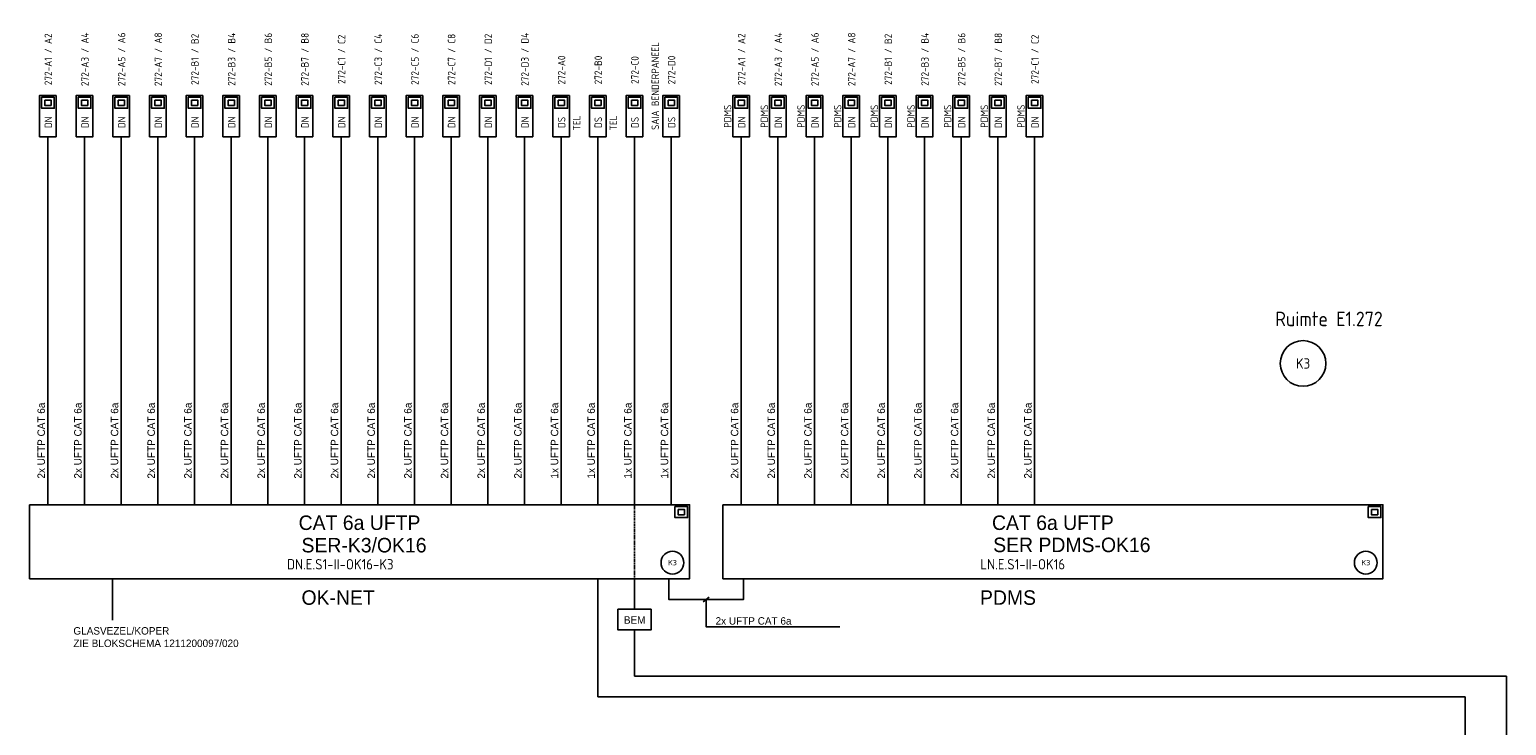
# Model space of a CAD drawing. Header units: millimetres. Extents: x 39 to 764, y 20 to 461.
# Tile 3 of 6: x 39 to 395, y 293 to 461. Entities that reach past the tile are written whole.
import ezdxf
from ezdxf.enums import TextEntityAlignment as Align

# ---------------------------------------------------------------- set-up
doc = ezdxf.new("R2010")
doc.units = ezdxf.units.MM
doc.linetypes.add('DASHED', pattern=[19.05, 12.7, -6.35])
for name, color, linetype in [('AT$1A---_BIJSCHRIFT', 7, 'Continuous'), ('AT$1A---_TEKST', 2, 'Continuous'), ('E--L6100', 3, 'Continuous'), ('E--L6400', 3, 'Continuous'), ('EB6122--_ATTRIB', 2, 'Continuous'), ('EB6441--_ATTRIB', 2, 'Continuous'), ('EL6122--_AARD-NEN3134', 3, 'Continuous'), ('EL6441--_DN', 7, 'Continuous')]:
    doc.layers.add(name, color=color, linetype=linetype)
doc.styles.add('1_8', font='ISO.shx', dxfattribs={"height": 1.8})
doc.styles.add('2_5', font='iso.shx', dxfattribs={"height": 2.5})
doc.styles.add('GBB_ISOP', font='b-gbp3.shx')
doc.styles.add('NORATT', font='isocp.shx')
doc.styles.add('Normaal_staand', font='iso.shx')

# ---------------------------------------------------------------- blocks, each defined once
blk = doc.blocks.new('ES3134')
at = {"color": 0}
blk.add_circle((0, 0), 5.5, dxfattribs=at)
at = {"style": '1_8', "flags": 8}
blk.add_attdef('M_CODE', text='', height=1.8, dxfattribs=at).set_placement((0, 0), align=Align.MIDDLE_CENTER)
at = {"color": 0, "style": '2_5', "flags": 8}
blk.add_attdef('CODE', text='', height=2.5, dxfattribs=at).set_placement((0, 0), align=Align.MIDDLE)
blk = doc.blocks.new('DATA-LS3')
at = {"layer": 'E--L6400', "color": 2, "linetype": 'Continuous'}
blk.add_line((3.1, 0), (0, 0), dxfattribs=at)
for points in [[(13.1, -2), (3.1, -2), (3.1, 2), (13.1, 2)], [(12.63, 1.53), (12.63, -1.54), (10.01, -1.54), (10.01, 1.53)], [(11.98, 0.76), (11.98, -0.77), (10.67, -0.77), (10.67, 0.76)]]:
    blk.add_lwpolyline(points, close=True, dxfattribs=at)
at = {"style": 'NORATT'}
for tag, flags, p in [('CODE', 9, (8.06, 6.75)), ('M_CODE', 8, (8.06, 3.75))]:
    blk.add_attdef(tag, text='', height=1.8, dxfattribs=dict(at, flags=flags)).set_placement(p, align=Align.MIDDLE_CENTER)
for tag, flags, p in [('PANEEL', 9, (0, 3)), ('GRP', 8, (0, -5)), ('RUIMTE', 9, (0, -7.5))]:
    blk.add_attdef(tag, text='', height=1.8, dxfattribs=dict(at, flags=flags)).set_placement(p, align=Align.MIDDLE_LEFT)
at = {"color": 1, "style": 'NORATT'}
blk.add_attdef('DATACODE', text='', height=1.8, dxfattribs=at).set_placement((8.06, 3.75), align=Align.MIDDLE_CENTER)
blk.add_attdef('DATA-TST', text='', height=1.8, dxfattribs=at).set_placement((4.62, 0), align=Align.MIDDLE_LEFT)

msp = doc.modelspace()

# ---------------------------------------------------------------- linework, layer by layer
at = {"color": 1, "linetype": 'DASHED', "ltscale": 0.02}
msp.add_line((184.91, 346.58), (184.91, 328.74), dxfattribs=at)
at = {"color": 1}
for p, q in [((58.93, 328.74), (58.93, 318.74)), ((176.06, 328.74), (176.06, 300.24)), ((184.91, 328.74), (184.91, 321.36)), ((201.46, 323.17), (202.96, 324.31)), ((184.91, 316.36), (184.91, 305.24)), ((184.91, 305.24), (395.31, 305.24)), ((395.31, 305.24), (395.31, 43.9)), ((385.31, 300.24), (176.06, 300.24)), ((385.31, 300.24), (385.31, 43.9))]:
    msp.add_line(p, q, dxfattribs=at)
at = {"color": 3}
for points in [[(38.93, 346.58), (198.18, 346.58), (198.18, 328.74), (38.93, 328.74)], [(206.24, 346.58), (365.49, 346.58), (365.49, 328.74), (206.24, 328.74)]]:
    msp.add_lwpolyline(points, close=True, dxfattribs=at)
at = {"color": 1}
for points in [[(193.18, 328.74), (193.18, 323.74), (211.24, 323.74), (211.24, 328.74)], [(202.21, 323.74), (202.21, 317.11), (234.48, 317.11)]]:
    msp.add_lwpolyline(points, dxfattribs=at)
msp.add_lwpolyline([(180.91, 321.36), (188.91, 321.36), (188.91, 316.36), (180.91, 316.36)], close=True, dxfattribs=at)
at = {"layer": 'E--L6100', "color": 1}
msp.add_line((43.35, 432.23), (43.35, 346.58), dxfattribs=at)
for points in [[(52.2, 432.23), (52.2, 346.58)], [(61.04, 432.23), (61.04, 346.58)], [(69.89, 432.23), (69.89, 346.58)], [(78.74, 432.23), (78.74, 346.58)], [(87.59, 432.23), (87.59, 346.58)], [(96.43, 432.23), (96.43, 346.58)], [(105.28, 432.23), (105.28, 346.58)], [(114.13, 432.23), (114.13, 346.58)], [(122.98, 432.23), (122.98, 346.58)], [(131.82, 432.23), (131.82, 346.58)], [(140.67, 432.23), (140.67, 346.58)], [(149.52, 432.23), (149.52, 346.58)], [(158.37, 432.23), (158.37, 346.58)], [(167.21, 432.23), (167.21, 346.58)], [(176.06, 432.23), (176.06, 346.58)], [(184.91, 432.23), (184.91, 346.58)], [(193.75, 432.23), (193.75, 346.58)], [(210.66, 432.23), (210.66, 346.58)], [(219.51, 432.23), (219.51, 346.58)], [(228.36, 432.23), (228.36, 346.58)], [(237.2, 432.23), (237.2, 346.58)], [(246.05, 432.23), (246.05, 346.58)], [(254.9, 432.23), (254.9, 346.58)], [(263.75, 432.23), (263.75, 346.58)], [(272.59, 432.23), (272.59, 346.58)], [(281.44, 432.23), (281.44, 346.58)]]:
    msp.add_lwpolyline(points, dxfattribs=at)
at = {"layer": 'E--L6400', "color": 2, "linetype": 'Continuous'}
for points in [[(194.65, 346.11), (197.72, 346.11), (197.72, 343.49), (194.65, 343.49)], [(361.96, 346.11), (365.03, 346.11), (365.03, 343.49), (361.96, 343.49)], [(195.42, 345.46), (196.95, 345.46), (196.95, 344.15), (195.42, 344.15)], [(362.73, 345.46), (364.26, 345.46), (364.26, 344.15), (362.73, 344.15)]]:
    msp.add_lwpolyline(points, close=True, dxfattribs=at)

# ---------------------------------------------------------------- block references
at = {"layer": 'EL6122--_AARD-NEN3134'}
ref = msp.add_blockref('ES3134', (346.22, 380.66), dxfattribs=at)
ref.add_attrib('CODE', 'K3', dxfattribs={"layer": 'EB6122--_ATTRIB', "color": 2, "height": 2.5, "style": 'NORATT', "flags": 8}).set_placement((346.22, 380.66), align=Align.MIDDLE)
ref = msp.add_blockref('ES3134', (194.06, 332.6), dxfattribs=dict(at, xscale=0.5, yscale=0.5, zscale=0.5))
ref.add_attrib('CODE', 'K3', dxfattribs={"layer": 'EB6122--_ATTRIB', "color": 2, "height": 1.25, "style": 'NORATT', "flags": 8}).set_placement((194.06, 332.6), align=Align.MIDDLE)
ref = msp.add_blockref('ES3134', (361.37, 332.6), dxfattribs=dict(at, xscale=0.5, yscale=0.5, zscale=0.5))
ref.add_attrib('CODE', 'K3', dxfattribs={"layer": 'EB6122--_ATTRIB', "color": 2, "height": 1.25, "style": 'NORATT', "flags": 8}).set_placement((361.37, 332.6), align=Align.MIDDLE)
at = {"layer": 'EL6441--_DN'}
ref = msp.add_blockref('DATA-LS3', (43.35, 432.23), dxfattribs=dict(at, rotation=90))
ref.add_attrib('DATACODE', '272-A1 / A2', dxfattribs={"layer": 'EB6441--_ATTRIB', "color": 1, "height": 1.8, "rotation": 90, "style": 'NORATT'}).set_placement((43.44, 454.03), align=Align.MIDDLE_CENTER)
ref.add_attrib('DATA-TST', 'DN', dxfattribs={"layer": 'EB6441--_ATTRIB', "color": 1, "height": 1.8, "rotation": 90, "style": 'NORATT'}).set_placement((43.44, 438.81), align=Align.MIDDLE_CENTER)
ref = msp.add_blockref('DATA-LS3', (52.2, 432.23), dxfattribs=dict(at, rotation=90))
ref.add_attrib('DATACODE', '272-A3 / A4', dxfattribs={"layer": 'EB6441--_ATTRIB', "color": 1, "height": 1.8, "rotation": 90, "style": 'NORATT'}).set_placement((52.29, 454.03), align=Align.MIDDLE_CENTER)
ref.add_attrib('DATA-TST', 'DN', dxfattribs={"layer": 'EB6441--_ATTRIB', "color": 1, "height": 1.8, "rotation": 90, "style": 'NORATT'}).set_placement((52.29, 438.81), align=Align.MIDDLE_CENTER)
ref = msp.add_blockref('DATA-LS3', (61.04, 432.23), dxfattribs=dict(at, rotation=90))
ref.add_attrib('DATACODE', '272-A5 / A6', dxfattribs={"layer": 'EB6441--_ATTRIB', "color": 1, "height": 1.8, "rotation": 90, "style": 'NORATT'}).set_placement((61.14, 454.03), align=Align.MIDDLE_CENTER)
ref.add_attrib('DATA-TST', 'DN', dxfattribs={"layer": 'EB6441--_ATTRIB', "color": 1, "height": 1.8, "rotation": 90, "style": 'NORATT'}).set_placement((61.14, 438.81), align=Align.MIDDLE_CENTER)
ref = msp.add_blockref('DATA-LS3', (69.89, 432.23), dxfattribs=dict(at, rotation=90))
ref.add_attrib('DATACODE', '272-A7 / A8', dxfattribs={"layer": 'EB6441--_ATTRIB', "color": 1, "height": 1.8, "rotation": 90, "style": 'NORATT'}).set_placement((69.98, 454.03), align=Align.MIDDLE_CENTER)
ref.add_attrib('DATA-TST', 'DN', dxfattribs={"layer": 'EB6441--_ATTRIB', "color": 1, "height": 1.8, "rotation": 90, "style": 'NORATT'}).set_placement((69.98, 438.81), align=Align.MIDDLE_CENTER)
ref = msp.add_blockref('DATA-LS3', (78.74, 432.23), dxfattribs=dict(at, rotation=90))
ref.add_attrib('DATACODE', '272-B1 / B2', dxfattribs={"layer": 'EB6441--_ATTRIB', "color": 1, "height": 1.8, "rotation": 90, "style": 'NORATT'}).set_placement((78.83, 454.03), align=Align.MIDDLE_CENTER)
ref.add_attrib('DATA-TST', 'DN', dxfattribs={"layer": 'EB6441--_ATTRIB', "color": 1, "height": 1.8, "rotation": 90, "style": 'NORATT'}).set_placement((78.83, 438.81), align=Align.MIDDLE_CENTER)
ref = msp.add_blockref('DATA-LS3', (87.59, 432.23), dxfattribs=dict(at, rotation=90))
ref.add_attrib('DATACODE', '272-B3 / B4', dxfattribs={"layer": 'EB6441--_ATTRIB', "color": 1, "height": 1.8, "rotation": 90, "style": 'NORATT'}).set_placement((87.68, 454.03), align=Align.MIDDLE_CENTER)
ref.add_attrib('DATA-TST', 'DN', dxfattribs={"layer": 'EB6441--_ATTRIB', "color": 1, "height": 1.8, "rotation": 90, "style": 'NORATT'}).set_placement((87.68, 438.81), align=Align.MIDDLE_CENTER)
ref = msp.add_blockref('DATA-LS3', (96.43, 432.23), dxfattribs=dict(at, rotation=90))
ref.add_attrib('DATACODE', '272-B5 / B6', dxfattribs={"layer": 'EB6441--_ATTRIB', "color": 1, "height": 1.8, "rotation": 90, "style": 'NORATT'}).set_placement((96.53, 454.03), align=Align.MIDDLE_CENTER)
ref.add_attrib('DATA-TST', 'DN', dxfattribs={"layer": 'EB6441--_ATTRIB', "color": 1, "height": 1.8, "rotation": 90, "style": 'NORATT'}).set_placement((96.53, 438.81), align=Align.MIDDLE_CENTER)
ref = msp.add_blockref('DATA-LS3', (105.28, 432.23), dxfattribs=dict(at, rotation=90))
ref.add_attrib('DATACODE', '272-B7 / B8', dxfattribs={"layer": 'EB6441--_ATTRIB', "color": 1, "height": 1.8, "rotation": 90, "style": 'NORATT'}).set_placement((105.37, 454.03), align=Align.MIDDLE_CENTER)
ref.add_attrib('DATA-TST', 'DN', dxfattribs={"layer": 'EB6441--_ATTRIB', "color": 1, "height": 1.8, "rotation": 90, "style": 'NORATT'}).set_placement((105.37, 438.81), align=Align.MIDDLE_CENTER)
ref = msp.add_blockref('DATA-LS3', (114.13, 432.23), dxfattribs=dict(at, rotation=90))
ref.add_attrib('DATACODE', '272-C1 / C2', dxfattribs={"layer": 'EB6441--_ATTRIB', "color": 1, "height": 1.8, "rotation": 90, "style": 'NORATT'}).set_placement((114.22, 454.03), align=Align.MIDDLE_CENTER)
ref.add_attrib('DATA-TST', 'DN', dxfattribs={"layer": 'EB6441--_ATTRIB', "color": 1, "height": 1.8, "rotation": 90, "style": 'NORATT'}).set_placement((114.22, 438.81), align=Align.MIDDLE_CENTER)
ref = msp.add_blockref('DATA-LS3', (122.98, 432.23), dxfattribs=dict(at, rotation=90))
ref.add_attrib('DATACODE', '272-C3 / C4', dxfattribs={"layer": 'EB6441--_ATTRIB', "color": 1, "height": 1.8, "rotation": 90, "style": 'NORATT'}).set_placement((123.07, 454.03), align=Align.MIDDLE_CENTER)
ref.add_attrib('DATA-TST', 'DN', dxfattribs={"layer": 'EB6441--_ATTRIB', "color": 1, "height": 1.8, "rotation": 90, "style": 'NORATT'}).set_placement((123.07, 438.81), align=Align.MIDDLE_CENTER)
ref = msp.add_blockref('DATA-LS3', (131.82, 432.23), dxfattribs=dict(at, rotation=90))
ref.add_attrib('DATACODE', '272-C5 / C6', dxfattribs={"layer": 'EB6441--_ATTRIB', "color": 1, "height": 1.8, "rotation": 90, "style": 'NORATT'}).set_placement((131.92, 454.03), align=Align.MIDDLE_CENTER)
ref.add_attrib('DATA-TST', 'DN', dxfattribs={"layer": 'EB6441--_ATTRIB', "color": 1, "height": 1.8, "rotation": 90, "style": 'NORATT'}).set_placement((131.92, 438.81), align=Align.MIDDLE_CENTER)
ref = msp.add_blockref('DATA-LS3', (140.67, 432.23), dxfattribs=dict(at, rotation=90))
ref.add_attrib('DATACODE', '272-C7 / C8', dxfattribs={"layer": 'EB6441--_ATTRIB', "color": 1, "height": 1.8, "rotation": 90, "style": 'NORATT'}).set_placement((140.76, 454.03), align=Align.MIDDLE_CENTER)
ref.add_attrib('DATA-TST', 'DN', dxfattribs={"layer": 'EB6441--_ATTRIB', "color": 1, "height": 1.8, "rotation": 90, "style": 'NORATT'}).set_placement((140.76, 438.81), align=Align.MIDDLE_CENTER)
ref = msp.add_blockref('DATA-LS3', (149.52, 432.23), dxfattribs=dict(at, rotation=90))
ref.add_attrib('DATACODE', '272-D1 / D2', dxfattribs={"layer": 'EB6441--_ATTRIB', "color": 1, "height": 1.8, "rotation": 90, "style": 'NORATT'}).set_placement((149.61, 454.03), align=Align.MIDDLE_CENTER)
ref.add_attrib('DATA-TST', 'DN', dxfattribs={"layer": 'EB6441--_ATTRIB', "color": 1, "height": 1.8, "rotation": 90, "style": 'NORATT'}).set_placement((149.61, 438.81), align=Align.MIDDLE_CENTER)
ref = msp.add_blockref('DATA-LS3', (158.37, 432.23), dxfattribs=dict(at, rotation=90))
ref.add_attrib('DATACODE', '272-D3 / D4', dxfattribs={"layer": 'EB6441--_ATTRIB', "color": 1, "height": 1.8, "rotation": 90, "style": 'NORATT'}).set_placement((158.46, 454.03), align=Align.MIDDLE_CENTER)
ref.add_attrib('DATA-TST', 'DN', dxfattribs={"layer": 'EB6441--_ATTRIB', "color": 1, "height": 1.8, "rotation": 90, "style": 'NORATT'}).set_placement((158.46, 438.81), align=Align.MIDDLE_CENTER)
ref = msp.add_blockref('DATA-LS3', (184.91, 432.23), dxfattribs=dict(at, rotation=90))
ref.add_attrib('DATACODE', '272-C0', dxfattribs={"layer": 'EB6441--_ATTRIB', "color": 1, "height": 1.8, "rotation": 90, "style": 'NORATT'}).set_placement((185, 451.45), align=Align.MIDDLE_CENTER)
ref.add_attrib('DATA-TST', 'DS', dxfattribs={"layer": 'EB6441--_ATTRIB', "color": 1, "height": 1.8, "rotation": 90, "style": 'NORATT'}).set_placement((185, 438.81), align=Align.MIDDLE_CENTER)
ref.add_attrib('GRP', 'SAIA BENDERPANEEL', dxfattribs={"layer": 'EB6441--_ATTRIB', "color": 1, "height": 1.8, "rotation": -270, "style": 'NORATT', "oblique": 360, "flags": 8}).set_placement((189.91, 436.98), align=Align.MIDDLE_LEFT)
ref = msp.add_blockref('DATA-LS3', (210.66, 432.23), dxfattribs=dict(at, rotation=90))
ref.add_attrib('DATACODE', '272-A1 / A2', dxfattribs={"layer": 'EB6441--_ATTRIB', "color": 1, "height": 1.8, "rotation": 90, "style": 'NORATT', "oblique": 360}).set_placement((210.75, 454.03), align=Align.MIDDLE_CENTER)
ref.add_attrib('DATA-TST', 'DN', dxfattribs={"layer": 'EB6441--_ATTRIB', "color": 1, "height": 1.8, "rotation": 90, "style": 'NORATT', "oblique": 360}).set_placement((210.75, 438.81), align=Align.MIDDLE_CENTER)
ref.add_attrib('M_CODE', 'PDMS', dxfattribs={"layer": 'EB6441--_ATTRIB', "color": 1, "height": 1.8, "rotation": 90, "style": 'NORATT', "flags": 8}).set_placement((207.38, 440.29), align=Align.MIDDLE_CENTER)
ref = msp.add_blockref('DATA-LS3', (219.51, 432.23), dxfattribs=dict(at, rotation=90))
ref.add_attrib('DATACODE', '272-A3 / A4', dxfattribs={"layer": 'EB6441--_ATTRIB', "color": 1, "height": 1.8, "rotation": 90, "style": 'NORATT', "oblique": 360}).set_placement((219.6, 454.03), align=Align.MIDDLE_CENTER)
ref.add_attrib('DATA-TST', 'DN', dxfattribs={"layer": 'EB6441--_ATTRIB', "color": 1, "height": 1.8, "rotation": 90, "style": 'NORATT', "oblique": 360}).set_placement((219.6, 438.81), align=Align.MIDDLE_CENTER)
ref.add_attrib('M_CODE', 'PDMS', dxfattribs={"layer": 'EB6441--_ATTRIB', "color": 1, "height": 1.8, "rotation": 90, "style": 'NORATT', "flags": 8}).set_placement((216.23, 440.29), align=Align.MIDDLE_CENTER)
ref = msp.add_blockref('DATA-LS3', (228.36, 432.23), dxfattribs=dict(at, rotation=90))
ref.add_attrib('DATACODE', '272-A5 / A6', dxfattribs={"layer": 'EB6441--_ATTRIB', "color": 1, "height": 1.8, "rotation": 90, "style": 'NORATT', "oblique": 360}).set_placement((228.45, 454.03), align=Align.MIDDLE_CENTER)
ref.add_attrib('DATA-TST', 'DN', dxfattribs={"layer": 'EB6441--_ATTRIB', "color": 1, "height": 1.8, "rotation": 90, "style": 'NORATT', "oblique": 360}).set_placement((228.45, 438.81), align=Align.MIDDLE_CENTER)
ref.add_attrib('M_CODE', 'PDMS', dxfattribs={"layer": 'EB6441--_ATTRIB', "color": 1, "height": 1.8, "rotation": 90, "style": 'NORATT', "flags": 8}).set_placement((225.08, 440.29), align=Align.MIDDLE_CENTER)
ref = msp.add_blockref('DATA-LS3', (237.2, 432.23), dxfattribs=dict(at, rotation=90))
ref.add_attrib('DATACODE', '272-A7 / A8', dxfattribs={"layer": 'EB6441--_ATTRIB', "color": 1, "height": 1.8, "rotation": 90, "style": 'NORATT', "oblique": 360}).set_placement((237.3, 454.03), align=Align.MIDDLE_CENTER)
ref.add_attrib('DATA-TST', 'DN', dxfattribs={"layer": 'EB6441--_ATTRIB', "color": 1, "height": 1.8, "rotation": 90, "style": 'NORATT', "oblique": 360}).set_placement((237.3, 438.81), align=Align.MIDDLE_CENTER)
ref.add_attrib('M_CODE', 'PDMS', dxfattribs={"layer": 'EB6441--_ATTRIB', "color": 1, "height": 1.8, "rotation": 90, "style": 'NORATT', "flags": 8}).set_placement((233.93, 440.29), align=Align.MIDDLE_CENTER)
ref = msp.add_blockref('DATA-LS3', (246.05, 432.23), dxfattribs=dict(at, rotation=90))
ref.add_attrib('DATACODE', '272-B1 / B2', dxfattribs={"layer": 'EB6441--_ATTRIB', "color": 1, "height": 1.8, "rotation": 90, "style": 'NORATT', "oblique": 360}).set_placement((246.14, 454.03), align=Align.MIDDLE_CENTER)
ref.add_attrib('DATA-TST', 'DN', dxfattribs={"layer": 'EB6441--_ATTRIB', "color": 1, "height": 1.8, "rotation": 90, "style": 'NORATT', "oblique": 360}).set_placement((246.14, 438.81), align=Align.MIDDLE_CENTER)
ref.add_attrib('M_CODE', 'PDMS', dxfattribs={"layer": 'EB6441--_ATTRIB', "color": 1, "height": 1.8, "rotation": 90, "style": 'NORATT', "flags": 8}).set_placement((242.77, 440.29), align=Align.MIDDLE_CENTER)
ref = msp.add_blockref('DATA-LS3', (254.9, 432.23), dxfattribs=dict(at, rotation=90))
ref.add_attrib('DATACODE', '272-B3 / B4', dxfattribs={"layer": 'EB6441--_ATTRIB', "color": 1, "height": 1.8, "rotation": 90, "style": 'NORATT', "oblique": 360}).set_placement((254.99, 454.03), align=Align.MIDDLE_CENTER)
ref.add_attrib('DATA-TST', 'DN', dxfattribs={"layer": 'EB6441--_ATTRIB', "color": 1, "height": 1.8, "rotation": 90, "style": 'NORATT', "oblique": 360}).set_placement((254.99, 438.81), align=Align.MIDDLE_CENTER)
ref.add_attrib('M_CODE', 'PDMS', dxfattribs={"layer": 'EB6441--_ATTRIB', "color": 1, "height": 1.8, "rotation": 90, "style": 'NORATT', "flags": 8}).set_placement((251.62, 440.29), align=Align.MIDDLE_CENTER)
ref = msp.add_blockref('DATA-LS3', (263.75, 432.23), dxfattribs=dict(at, rotation=90))
ref.add_attrib('DATACODE', '272-B5 / B6', dxfattribs={"layer": 'EB6441--_ATTRIB', "color": 1, "height": 1.8, "rotation": 90, "style": 'NORATT', "oblique": 360}).set_placement((263.84, 454.03), align=Align.MIDDLE_CENTER)
ref.add_attrib('DATA-TST', 'DN', dxfattribs={"layer": 'EB6441--_ATTRIB', "color": 1, "height": 1.8, "rotation": 90, "style": 'NORATT', "oblique": 360}).set_placement((263.84, 438.81), align=Align.MIDDLE_CENTER)
ref.add_attrib('M_CODE', 'PDMS', dxfattribs={"layer": 'EB6441--_ATTRIB', "color": 1, "height": 1.8, "rotation": 90, "style": 'NORATT', "flags": 8}).set_placement((260.47, 440.29), align=Align.MIDDLE_CENTER)
ref = msp.add_blockref('DATA-LS3', (272.59, 432.23), dxfattribs=dict(at, rotation=90))
ref.add_attrib('DATACODE', '272-B7 / B8', dxfattribs={"layer": 'EB6441--_ATTRIB', "color": 1, "height": 1.8, "rotation": 90, "style": 'NORATT', "oblique": 360}).set_placement((272.69, 454.03), align=Align.MIDDLE_CENTER)
ref.add_attrib('DATA-TST', 'DN', dxfattribs={"layer": 'EB6441--_ATTRIB', "color": 1, "height": 1.8, "rotation": 90, "style": 'NORATT', "oblique": 360}).set_placement((272.69, 438.81), align=Align.MIDDLE_CENTER)
ref.add_attrib('M_CODE', 'PDMS', dxfattribs={"layer": 'EB6441--_ATTRIB', "color": 1, "height": 1.8, "rotation": 90, "style": 'NORATT', "flags": 8}).set_placement((269.31, 440.29), align=Align.MIDDLE_CENTER)
ref = msp.add_blockref('DATA-LS3', (281.44, 432.23), dxfattribs=dict(at, rotation=90))
ref.add_attrib('DATACODE', '272-C1 / C2', dxfattribs={"layer": 'EB6441--_ATTRIB', "color": 1, "height": 1.8, "rotation": 90, "style": 'NORATT', "oblique": 360}).set_placement((281.53, 454.03), align=Align.MIDDLE_CENTER)
ref.add_attrib('DATA-TST', 'DN', dxfattribs={"layer": 'EB6441--_ATTRIB', "color": 1, "height": 1.8, "rotation": 90, "style": 'NORATT', "oblique": 360}).set_placement((281.53, 438.81), align=Align.MIDDLE_CENTER)
ref.add_attrib('M_CODE', 'PDMS', dxfattribs={"layer": 'EB6441--_ATTRIB', "color": 1, "height": 1.8, "rotation": 90, "style": 'NORATT', "flags": 8}).set_placement((278.16, 440.29), align=Align.MIDDLE_CENTER)
ref = msp.add_blockref('DATA-LS3', (167.21, 432.23), dxfattribs=dict(at, rotation=90))
ref.add_attrib('DATACODE', '272-A0', dxfattribs={"layer": 'EB6441--_ATTRIB', "color": 1, "height": 1.8, "rotation": 90, "style": 'NORATT'}).set_placement((167.31, 451.45), align=Align.MIDDLE_CENTER)
ref.add_attrib('DATA-TST', 'DS', dxfattribs={"layer": 'EB6441--_ATTRIB', "color": 1, "height": 1.8, "rotation": 90, "style": 'NORATT'}).set_placement((167.31, 438.81), align=Align.MIDDLE_CENTER)
ref.add_attrib('GRP', 'TEL', dxfattribs={"layer": 'EB6441--_ATTRIB', "color": 1, "height": 1.8, "rotation": -270, "style": 'NORATT', "oblique": 360, "flags": 8}).set_placement((170.95, 436.87), align=Align.MIDDLE_LEFT)
ref = msp.add_blockref('DATA-LS3', (176.06, 432.23), dxfattribs=dict(at, rotation=90))
ref.add_attrib('DATACODE', '272-B0', dxfattribs={"layer": 'EB6441--_ATTRIB', "color": 1, "height": 1.8, "rotation": 90, "style": 'NORATT'}).set_placement((176.15, 451.45), align=Align.MIDDLE_CENTER)
ref.add_attrib('DATA-TST', 'DS', dxfattribs={"layer": 'EB6441--_ATTRIB', "color": 1, "height": 1.8, "rotation": 90, "style": 'NORATT'}).set_placement((176.15, 438.81), align=Align.MIDDLE_CENTER)
ref.add_attrib('GRP', 'TEL', dxfattribs={"layer": 'EB6441--_ATTRIB', "color": 1, "height": 1.8, "rotation": -270, "style": 'NORATT', "oblique": 360, "flags": 8}).set_placement((179.79, 436.87), align=Align.MIDDLE_LEFT)
ref = msp.add_blockref('DATA-LS3', (193.75, 432.23), dxfattribs=dict(at, rotation=90))
ref.add_attrib('DATACODE', '272-D0', dxfattribs={"layer": 'EB6441--_ATTRIB', "color": 1, "height": 1.8, "rotation": 90, "style": 'NORATT'}).set_placement((193.85, 451.45), align=Align.MIDDLE_CENTER)
ref.add_attrib('DATA-TST', 'DS', dxfattribs={"layer": 'EB6441--_ATTRIB', "color": 1, "height": 1.8, "rotation": 90, "style": 'NORATT'}).set_placement((193.85, 438.81), align=Align.MIDDLE_CENTER)

# ---------------------------------------------------------------- texts
at = {"layer": 'AT$1A---_BIJSCHRIFT', "color": 2, "style": 'Normaal_staand'}
msp.add_text('Ruimte E1.272', height=3.5, dxfattribs=at).set_placement((339.5, 391.4), align=Align.MIDDLE_LEFT)
for s, p in [('DN.E.S1-II-OK16-K3', (101.05, 330.21)), ('LN.E.S1-II-OK16', (268.37, 330.21))]:
    msp.add_text(s, height=2.5, dxfattribs=at).set_placement(p, align=Align.BOTTOM_LEFT)
at = {"layer": 'AT$1A---_TEKST', "style": 'GBB_ISOP'}
for s, p in [('2x UFTP CAT 6a', (43.18, 352.88)), ('2x UFTP CAT 6a', (52.03, 352.88)), ('2x UFTP CAT 6a', (60.88, 352.88)), ('2x UFTP CAT 6a', (69.72, 352.88)), ('2x UFTP CAT 6a', (78.57, 352.88)), ('2x UFTP CAT 6a', (87.42, 352.88)), ('2x UFTP CAT 6a', (96.27, 352.88)), ('2x UFTP CAT 6a', (105.11, 352.88)), ('2x UFTP CAT 6a', (113.96, 352.88)), ('2x UFTP CAT 6a', (122.81, 352.88)), ('2x UFTP CAT 6a', (131.66, 352.88)), ('2x UFTP CAT 6a', (140.5, 352.88)), ('2x UFTP CAT 6a', (149.35, 352.88)), ('2x UFTP CAT 6a', (158.2, 352.88)), ('1x UFTP CAT 6a', (167.05, 352.88)), ('1x UFTP CAT 6a', (175.89, 352.88)), ('1x UFTP CAT 6a', (184.74, 352.88)), ('1x UFTP CAT 6a', (193.59, 352.88)), ('2x UFTP CAT 6a', (210.49, 352.88)), ('2x UFTP CAT 6a', (219.34, 352.88)), ('2x UFTP CAT 6a', (228.19, 352.88)), ('2x UFTP CAT 6a', (237.04, 352.88)), ('2x UFTP CAT 6a', (245.88, 352.88)), ('2x UFTP CAT 6a', (254.73, 352.88)), ('2x UFTP CAT 6a', (263.58, 352.88)), ('2x UFTP CAT 6a', (272.43, 352.88)), ('2x UFTP CAT 6a', (281.27, 352.88))]:
    msp.add_text(s, height=1.8, rotation=90, dxfattribs=at).set_placement(p, align=Align.BOTTOM_LEFT)
at = {"layer": 'AT$1A---_TEKST', "color": 3, "style": 'GBB_ISOP'}
for s, p in [('CAT 6a UFTP', (118.55, 342.24)), ('CAT 6a UFTP', (285.86, 342.24)), ('SER-K3/OK16', (119.64, 336.89)), ('SER PDMS-OK16', (290.44, 336.89)), ('OK-NET', (113.39, 324.18)), ('PDMS', (275.03, 324.18))]:
    msp.add_text(s, height=3.5, dxfattribs=at).set_placement(p, align=Align.MIDDLE)
at = {"layer": 'AT$1A---_TEKST', "style": 'GBB_ISOP'}
for s, p in [('GLASVEZEL/KOPER', (49.51, 314.71)), ('BEM', (182.34, 317.33)), ('2x UFTP CAT 6a', (204.47, 317.11)), ('ZIE BLOKSCHEMA 1211200097/020', (49.51, 311.71))]:
    msp.add_text(s, height=1.8, dxfattribs=at).set_placement(p, align=Align.BOTTOM_LEFT)

doc.saveas('drawing.dxf')
